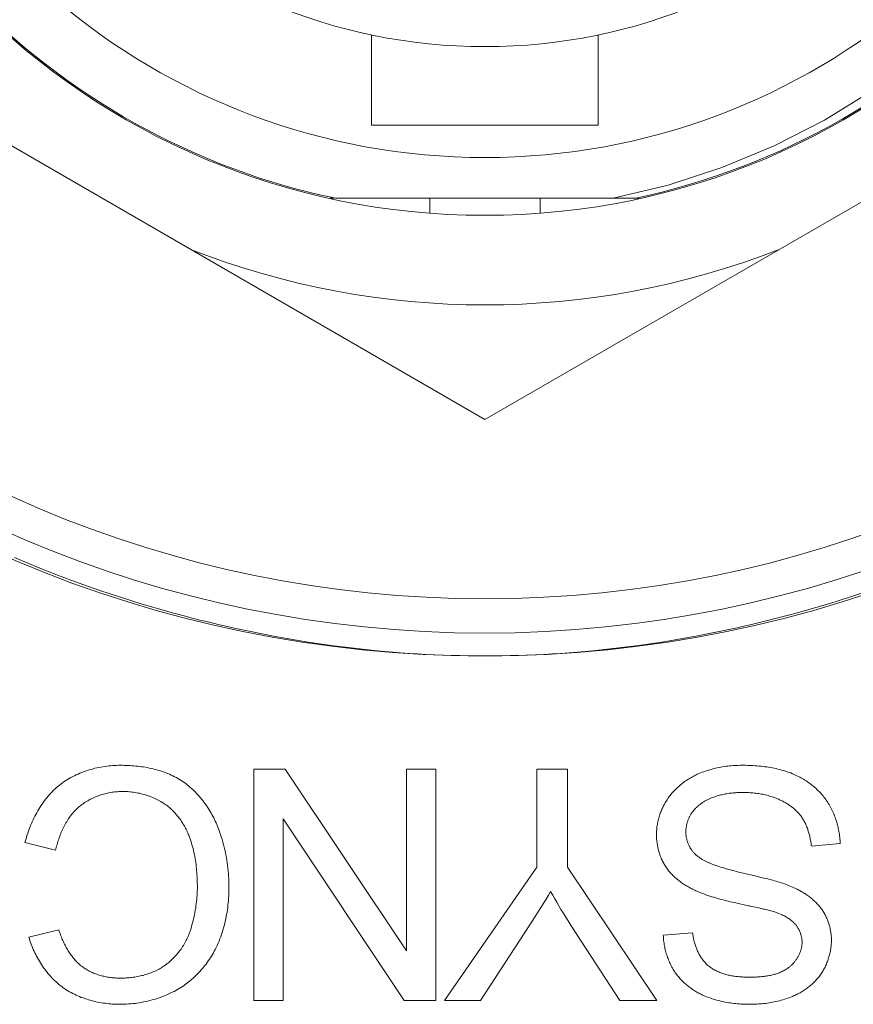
# Model space of a CAD drawing. Header units: millimetres. Extents: x 3925 to 5043, y -86 to 778.
# Tile 53 of 256: x 4280.62 to 4282.44, y -10.05 to -7.9. Entities that reach past the tile are written whole.
import ezdxf

# ---------------------------------------------------------------- set-up
doc = ezdxf.new("R2010")
doc.units = ezdxf.units.MM
doc.header["$LTSCALE"] = 46.255
for name, color, linetype in [('61-8RRB5G101DXF_CONTINUOUS_LINE', 7, 'CONTINUOUS'), ('792-MOLEX-73DXF_CONTINUOUS_LINE', 7, 'CONTINUOUS'), ('H30K-IO-LABEDXF_CONTINUOUS_LINE', 7, 'CONTINUOUS'), ('H30K-REAR-CODXF_CONTINUOUS_LINE', 7, 'CONTINUOUS'), ('LABEL-IO-H30DXF_CONTINUOUS_LINE', 7, 'CONTINUOUS')]:
    doc.layers.add(name, color=color, linetype=linetype)

msp = doc.modelspace()

# ---------------------------------------------------------------- linework, layer by layer
at = {"layer": '61-8RRB5G101DXF_CONTINUOUS_LINE', "color": 7, "linetype": 'Continuous', "lineweight": 0}
for p, q in [((4279.8838, -7.7593), (4281.6338, -8.7696)), ((4281.6338, -8.7696), (4283.3838, -7.7593))]:
    msp.add_line(p, q, dxfattribs=at)
msp.add_circle((4281.6338, -6.7489), 1.575, dxfattribs=at)
msp.add_arc((4281.6338, -6.7489), 1.7707, 248.7749, 291.2251, dxfattribs=at)
at = {"layer": '792-MOLEX-73DXF_CONTINUOUS_LINE', "color": 7, "linetype": 'Continuous', "lineweight": 0}
for p, q in [((4281.3862, -8.1269), (4281.3862, -7.9297)), ((4281.8815, -8.1269), (4281.8815, -7.9297)), ((4281.8815, -8.1269), (4281.3862, -8.1269)), ((4281.2966, -8.2864), (4281.3039, -8.2864)), ((4281.3077, -8.2864), (4281.9711, -8.2864)), ((4281.5132, -8.3191), (4281.5132, -8.2864)), ((4281.7545, -8.3191), (4281.7545, -8.2864))]:
    msp.add_line(p, q, dxfattribs=at)
for points in [[(4282.7604, -7.8111), (4282.6738, -7.8984), (4282.5805, -7.9787), (4282.481, -8.0514), (4282.376, -8.116), (4282.2661, -8.1722), (4282.152, -8.2195), (4282.0344, -8.2577), (4281.9141, -8.2864)], [(4281.3077, -8.2864), (4281.2901, -8.2829), (4281.2726, -8.2791), (4281.2551, -8.2751)]]:
    msp.add_lwpolyline(points, dxfattribs=at)
msp.add_circle((4281.6338, -6.7489), 1.2065, dxfattribs=at)
for radius, start, end in [(1.5725, 118.8372, 256.0639), (1.4487, 108.0439, 71.9561), (1.5725, 282.1111, 61.1628), (1.5725, 257.5943, 257.8889)]:
    msp.add_arc((4281.6338, -6.7489), radius, start, end, dxfattribs=at)
at = {"layer": 'H30K-IO-LABEDXF_CONTINUOUS_LINE', "color": 7, "linetype": 'Continuous', "lineweight": 0}
for p, q in [((4281.4495, -9.2793), (4281.4235, -9.2772)), ((4281.8443, -9.2772), (4281.8181, -9.2793)), ((4281.1284, -10.0389), (4281.1284, -9.5337)), ((4281.1284, -9.5337), (4281.1971, -9.5337)), ((4281.1971, -9.5337), (4281.4621, -9.9303)), ((4281.4621, -9.9303), (4281.4621, -9.5337)), ((4281.4621, -9.5337), (4281.5263, -9.5337)), ((4281.5263, -9.5337), (4281.5263, -10.0389)), ((4281.7476, -9.7478), (4281.7476, -9.5337)), ((4281.7476, -9.5337), (4281.8146, -9.5337)), ((4281.8146, -9.5337), (4281.8146, -9.7478)), ((4281.1926, -9.6424), (4281.1926, -10.0389)), ((4281.4576, -10.0389), (4281.1926, -9.6424)), ((4280.6955, -9.7109), (4280.6284, -9.694)), ((4282.4103, -9.696), (4282.3475, -9.7017)), ((4281.5458, -10.0389), (4281.7476, -9.7478)), ((4281.8146, -9.7478), (4282.0093, -10.0389)), ((4282.192, -9.7592), (4282.2179, -9.7653)), ((4282.2179, -9.7653), (4282.2408, -9.7708)), ((4282.2092, -9.8321), (4282.1793, -9.8253)), ((4282.2327, -9.8369), (4282.2169, -9.8337)), ((4281.7425, -9.858), (4281.7321, -9.8741)), ((4280.6369, -9.9004), (4280.7025, -9.8849)), ((4281.7321, -9.8741), (4281.6238, -10.0389)), ((4282.0236, -9.8964), (4282.0878, -9.8915)), ((4281.1926, -10.0389), (4281.1284, -10.0389)), ((4281.5263, -10.0389), (4281.4576, -10.0389)), ((4281.6238, -10.0389), (4281.5458, -10.0389)), ((4282.0093, -10.0389), (4281.9289, -10.0389))]:
    msp.add_line(p, q, dxfattribs=at)
for points in [[(4280.7471, -9.1273), (4280.7312, -9.1215), (4280.7153, -9.1156), (4280.6995, -9.1096), (4280.6837, -9.1035), (4280.668, -9.0973), (4280.6522, -9.0911), (4280.6366, -9.0847), (4280.6209, -9.0782), (4280.6053, -9.0716)], [(4280.9966, -9.2043), (4280.9737, -9.1983), (4280.9508, -9.1921), (4280.928, -9.1857), (4280.9052, -9.1792), (4280.8825, -9.1724), (4280.8598, -9.1654), (4280.8371, -9.1582), (4280.8145, -9.1508), (4280.792, -9.1431), (4280.7695, -9.1353), (4280.7471, -9.1273)], [(4282.5201, -9.1275), (4282.4977, -9.1355), (4282.4753, -9.1432), (4282.4529, -9.1508), (4282.4304, -9.1582), (4282.4078, -9.1654), (4282.3852, -9.1723), (4282.3625, -9.1791), (4282.3398, -9.1857), (4282.3171, -9.1921), (4282.2943, -9.1982), (4282.2714, -9.2042)], [(4281.0968, -9.228), (4281.0825, -9.2248), (4281.0681, -9.2216), (4281.0538, -9.2183), (4281.0395, -9.2149), (4281.0252, -9.2115), (4281.0109, -9.2079), (4280.9966, -9.2043)], [(4282.2714, -9.2042), (4282.2571, -9.2078), (4282.2427, -9.2114), (4282.2283, -9.2149), (4282.2138, -9.2183), (4282.1994, -9.2216), (4282.185, -9.2249), (4282.1705, -9.228)], [(4281.4235, -9.2772), (4281.3983, -9.275), (4281.3731, -9.2724), (4281.3479, -9.2696), (4281.3228, -9.2666), (4281.2976, -9.2633), (4281.2724, -9.2597), (4281.2473, -9.256), (4281.2222, -9.2519), (4281.197, -9.2476), (4281.172, -9.2431), (4281.1469, -9.2383), (4281.1219, -9.2333), (4281.0968, -9.228)], [(4282.1705, -9.228), (4282.1455, -9.2333), (4282.1205, -9.2383), (4282.0955, -9.2431), (4282.0704, -9.2476), (4282.0454, -9.2519), (4282.0203, -9.256), (4281.9952, -9.2597), (4281.97, -9.2633), (4281.9449, -9.2666), (4281.9198, -9.2696), (4281.8946, -9.2724), (4281.8695, -9.2749), (4281.8443, -9.2772)], [(4281.6338, -9.2863), (4281.6154, -9.2862), (4281.597, -9.286), (4281.5786, -9.2857), (4281.5602, -9.2852), (4281.5418, -9.2846), (4281.5233, -9.2838), (4281.5049, -9.2829), (4281.4864, -9.2818), (4281.468, -9.2807), (4281.4495, -9.2793)], [(4281.8181, -9.2793), (4281.7996, -9.2807), (4281.7811, -9.2818), (4281.7627, -9.2829), (4281.7443, -9.2838), (4281.7258, -9.2846), (4281.7074, -9.2852), (4281.689, -9.2857), (4281.6706, -9.286), (4281.6522, -9.2862), (4281.6338, -9.2863)], [(4280.7039, -9.5685), (4280.7073, -9.5659), (4280.7107, -9.5634), (4280.7142, -9.561), (4280.7178, -9.5586), (4280.7214, -9.5564), (4280.7251, -9.5542), (4280.7289, -9.5521), (4280.7327, -9.55), (4280.7365, -9.5481), (4280.7404, -9.5462), (4280.7444, -9.5444), (4280.7484, -9.5427), (4280.7524, -9.5411), (4280.7565, -9.5395), (4280.7606, -9.5381), (4280.7647, -9.5367), (4280.7689, -9.5354), (4280.7731, -9.5341), (4280.7773, -9.533), (4280.7815, -9.5319), (4280.7858, -9.5309), (4280.7901, -9.53), (4280.7944, -9.5292), (4280.7986, -9.5285), (4280.8029, -9.5278), (4280.8073, -9.5272), (4280.8116, -9.5267), (4280.8159, -9.5262), (4280.8202, -9.5259), (4280.8245, -9.5256), (4280.8287, -9.5254), (4280.833, -9.5253), (4280.8373, -9.5253)], [(4280.8373, -9.5253), (4280.8414, -9.5253), (4280.8456, -9.5254), (4280.8498, -9.5255), (4280.854, -9.5256), (4280.8582, -9.5259), (4280.8624, -9.5261), (4280.8666, -9.5265), (4280.8708, -9.5269), (4280.875, -9.5273), (4280.8792, -9.5278), (4280.8834, -9.5284), (4280.8876, -9.529), (4280.8918, -9.5297), (4280.896, -9.5304), (4280.9002, -9.5312), (4280.9043, -9.5321), (4280.9084, -9.5331), (4280.9125, -9.5341), (4280.9166, -9.5352), (4280.9207, -9.5363), (4280.9247, -9.5375), (4280.9287, -9.5389), (4280.9326, -9.5402), (4280.9366, -9.5417), (4280.9405, -9.5432), (4280.9443, -9.5449), (4280.9481, -9.5466), (4280.9519, -9.5483), (4280.9556, -9.5502), (4280.9593, -9.5522), (4280.9629, -9.5542), (4280.9664, -9.5563), (4280.9699, -9.5585)], [(4282.0981, -9.545), (4282.1016, -9.5435), (4282.1051, -9.542), (4282.1087, -9.5406), (4282.1122, -9.5392), (4282.1159, -9.5379), (4282.1195, -9.5367), (4282.1232, -9.5356), (4282.1268, -9.5345), (4282.1306, -9.5335), (4282.1343, -9.5325), (4282.138, -9.5316), (4282.1418, -9.5308), (4282.1456, -9.53), (4282.1494, -9.5293), (4282.1532, -9.5286), (4282.157, -9.528), (4282.1608, -9.5275), (4282.1647, -9.527), (4282.1685, -9.5266), (4282.1723, -9.5262), (4282.1762, -9.5259), (4282.18, -9.5257), (4282.1838, -9.5255), (4282.1877, -9.5254), (4282.1915, -9.5253), (4282.1953, -9.5253)], [(4282.1953, -9.5253), (4282.1995, -9.5253), (4282.2037, -9.5253), (4282.2078, -9.5254), (4282.212, -9.5256), (4282.2162, -9.5257), (4282.2204, -9.526), (4282.2246, -9.5262), (4282.2288, -9.5265), (4282.233, -9.5269), (4282.2372, -9.5273), (4282.2414, -9.5278), (4282.2455, -9.5283), (4282.2497, -9.5289), (4282.2538, -9.5295), (4282.258, -9.5302), (4282.2621, -9.5309), (4282.2662, -9.5318), (4282.2703, -9.5326), (4282.2744, -9.5336), (4282.2785, -9.5346), (4282.2825, -9.5357), (4282.2865, -9.5368), (4282.2905, -9.538), (4282.2945, -9.5393), (4282.2984, -9.5407), (4282.3023, -9.5421), (4282.3062, -9.5437), (4282.31, -9.5453)], [(4282.0319, -9.6004), (4282.0335, -9.598), (4282.0351, -9.5957), (4282.0368, -9.5933), (4282.0386, -9.591), (4282.0404, -9.5888), (4282.0423, -9.5865), (4282.0442, -9.5843), (4282.0461, -9.5822), (4282.0481, -9.5801), (4282.0502, -9.578), (4282.0523, -9.5759), (4282.0544, -9.5739), (4282.0566, -9.572), (4282.0588, -9.57), (4282.061, -9.5682), (4282.0633, -9.5663), (4282.0656, -9.5645), (4282.068, -9.5627), (4282.0704, -9.561), (4282.0728, -9.5593), (4282.0752, -9.5577), (4282.0777, -9.5561), (4282.0802, -9.5546), (4282.0827, -9.5531), (4282.0852, -9.5516), (4282.0877, -9.5502), (4282.0903, -9.5488), (4282.0929, -9.5475), (4282.0955, -9.5463), (4282.0981, -9.545)], [(4282.31, -9.5453), (4282.313, -9.5466), (4282.3159, -9.548), (4282.3189, -9.5494), (4282.3218, -9.5509), (4282.3247, -9.5525), (4282.3275, -9.5541), (4282.3304, -9.5558), (4282.3332, -9.5575), (4282.336, -9.5593), (4282.3387, -9.5611), (4282.3414, -9.563), (4282.3441, -9.565), (4282.3468, -9.567), (4282.3494, -9.5691), (4282.3519, -9.5712), (4282.3544, -9.5733), (4282.3569, -9.5755), (4282.3594, -9.5778), (4282.3617, -9.5801), (4282.3641, -9.5824), (4282.3663, -9.5848), (4282.3686, -9.5872), (4282.3707, -9.5897), (4282.3729, -9.5922), (4282.3749, -9.5948), (4282.3769, -9.5974), (4282.3789, -9.6), (4282.3807, -9.6027), (4282.3825, -9.6054)], [(4280.6284, -9.694), (4280.6295, -9.6898), (4280.6307, -9.6857), (4280.6319, -9.6815), (4280.6332, -9.6773), (4280.6346, -9.6732), (4280.636, -9.669), (4280.6376, -9.6649), (4280.6391, -9.6608), (4280.6408, -9.6567), (4280.6425, -9.6526), (4280.6443, -9.6485), (4280.6461, -9.6445), (4280.648, -9.6405), (4280.65, -9.6366), (4280.6521, -9.6326), (4280.6542, -9.6288), (4280.6564, -9.6249), (4280.6586, -9.6211), (4280.6609, -9.6174), (4280.6633, -9.6137), (4280.6658, -9.61), (4280.6683, -9.6064), (4280.6709, -9.6029), (4280.6736, -9.5994), (4280.6763, -9.596), (4280.6791, -9.5926), (4280.682, -9.5893), (4280.6849, -9.5861), (4280.6879, -9.583), (4280.691, -9.5799), (4280.6941, -9.577), (4280.6973, -9.5741), (4280.7006, -9.5713), (4280.7039, -9.5685)], [(4280.9699, -9.5585), (4280.9732, -9.5608), (4280.9765, -9.563), (4280.9797, -9.5654), (4280.9829, -9.5679), (4280.9861, -9.5704), (4280.9891, -9.573), (4280.9922, -9.5757), (4280.9951, -9.5784), (4280.9981, -9.5812), (4281.0009, -9.584), (4281.0037, -9.587), (4281.0065, -9.59), (4281.0092, -9.593), (4281.0119, -9.5961), (4281.0145, -9.5992), (4281.017, -9.6024), (4281.0195, -9.6057), (4281.0219, -9.6089), (4281.0242, -9.6123), (4281.0265, -9.6156), (4281.0288, -9.6191), (4281.031, -9.6225), (4281.0331, -9.626), (4281.0351, -9.6295), (4281.0371, -9.633), (4281.039, -9.6366), (4281.0409, -9.6402), (4281.0427, -9.6438), (4281.0444, -9.6474), (4281.0461, -9.6511), (4281.0476, -9.6547)], [(4280.8428, -9.5824), (4280.8398, -9.5824), (4280.8367, -9.5825), (4280.8336, -9.5827), (4280.8306, -9.5829), (4280.8275, -9.5832), (4280.8244, -9.5835), (4280.8214, -9.5839), (4280.8183, -9.5843), (4280.8152, -9.5849), (4280.8121, -9.5854), (4280.8091, -9.5861), (4280.806, -9.5867), (4280.803, -9.5875), (4280.8, -9.5883), (4280.797, -9.5892), (4280.794, -9.5901), (4280.791, -9.5911), (4280.7881, -9.5921), (4280.7852, -9.5932), (4280.7823, -9.5944), (4280.7794, -9.5956), (4280.7766, -9.5969), (4280.7738, -9.5982), (4280.771, -9.5996), (4280.7683, -9.6011), (4280.7656, -9.6026), (4280.7629, -9.6042), (4280.7603, -9.6058), (4280.7578, -9.6075), (4280.7553, -9.6092), (4280.7528, -9.611), (4280.7504, -9.6129), (4280.748, -9.6148)], [(4280.9283, -9.6062), (4280.9255, -9.6045), (4280.9226, -9.6029), (4280.9197, -9.6013), (4280.9167, -9.5998), (4280.9137, -9.5984), (4280.9107, -9.597), (4280.9076, -9.5957), (4280.9046, -9.5944), (4280.9014, -9.5932), (4280.8983, -9.5921), (4280.8951, -9.591), (4280.892, -9.59), (4280.8887, -9.589), (4280.8855, -9.5881), (4280.8823, -9.5873), (4280.879, -9.5865), (4280.8758, -9.5858), (4280.8725, -9.5852), (4280.8692, -9.5846), (4280.8659, -9.5841), (4280.8626, -9.5837), (4280.8593, -9.5833), (4280.856, -9.583), (4280.8527, -9.5827), (4280.8494, -9.5826), (4280.8461, -9.5825), (4280.8428, -9.5824)], [(4282.1984, -9.5845), (4282.1957, -9.5846), (4282.1929, -9.5846), (4282.1902, -9.5847), (4282.1874, -9.5848), (4282.1847, -9.5849), (4282.1819, -9.5851), (4282.1791, -9.5853), (4282.1764, -9.5856), (4282.1736, -9.5858), (4282.1709, -9.5862), (4282.1682, -9.5865), (4282.1654, -9.5869), (4282.1627, -9.5874), (4282.16, -9.5878), (4282.1573, -9.5883), (4282.1546, -9.5889), (4282.1519, -9.5895), (4282.1492, -9.5901), (4282.1465, -9.5908), (4282.1439, -9.5916), (4282.1413, -9.5923), (4282.1386, -9.5932), (4282.136, -9.594), (4282.1335, -9.595), (4282.1309, -9.5959)], [(4282.2759, -9.5996), (4282.2731, -9.5984), (4282.2703, -9.5973), (4282.2674, -9.5962), (4282.2645, -9.5952), (4282.2617, -9.5942), (4282.2588, -9.5932), (4282.2558, -9.5924), (4282.2529, -9.5915), (4282.2499, -9.5908), (4282.247, -9.59), (4282.244, -9.5893), (4282.241, -9.5887), (4282.238, -9.5881), (4282.2349, -9.5876), (4282.2319, -9.5871), (4282.2289, -9.5866), (4282.2258, -9.5862), (4282.2228, -9.5859), (4282.2197, -9.5856), (4282.2167, -9.5853), (4282.2136, -9.5851), (4282.2106, -9.5849), (4282.2075, -9.5847), (4282.2045, -9.5846), (4282.2014, -9.5846), (4282.1984, -9.5845)], [(4280.9865, -9.678), (4280.9855, -9.6754), (4280.9844, -9.6728), (4280.9832, -9.6702), (4280.982, -9.6677), (4280.9808, -9.6651), (4280.9795, -9.6626), (4280.9782, -9.66), (4280.9768, -9.6575), (4280.9753, -9.655), (4280.9738, -9.6526), (4280.9723, -9.6502), (4280.9707, -9.6477), (4280.9691, -9.6454), (4280.9675, -9.643), (4280.9658, -9.6407), (4280.964, -9.6384), (4280.9622, -9.6362), (4280.9604, -9.6339), (4280.9585, -9.6318), (4280.9566, -9.6296), (4280.9546, -9.6275), (4280.9526, -9.6255), (4280.9506, -9.6235), (4280.9485, -9.6215), (4280.9464, -9.6196), (4280.9443, -9.6177), (4280.9421, -9.6159), (4280.9399, -9.6141), (4280.9376, -9.6124), (4280.9354, -9.6108), (4280.933, -9.6092), (4280.9307, -9.6076), (4280.9283, -9.6062)], [(4282.0088, -9.6763), (4282.0089, -9.6735), (4282.0089, -9.6708), (4282.0091, -9.668), (4282.0093, -9.6653), (4282.0096, -9.6626), (4282.0099, -9.6598), (4282.0103, -9.6571), (4282.0107, -9.6543), (4282.0112, -9.6516), (4282.0118, -9.6489), (4282.0124, -9.6462), (4282.0131, -9.6435), (4282.0138, -9.6408), (4282.0146, -9.6381), (4282.0154, -9.6354), (4282.0162, -9.6328), (4282.0172, -9.6301), (4282.0181, -9.6275), (4282.0192, -9.6249), (4282.0202, -9.6223), (4282.0213, -9.6198), (4282.0225, -9.6173), (4282.0237, -9.6148), (4282.025, -9.6123), (4282.0263, -9.6099), (4282.0276, -9.6075), (4282.029, -9.6051), (4282.0304, -9.6027), (4282.0319, -9.6004)], [(4282.1309, -9.5959), (4282.1293, -9.5966), (4282.1278, -9.5972), (4282.1262, -9.5979), (4282.1247, -9.5986), (4282.1231, -9.5993), (4282.1216, -9.6), (4282.1201, -9.6008), (4282.1185, -9.6016), (4282.117, -9.6024), (4282.1155, -9.6032), (4282.114, -9.604), (4282.1126, -9.6049), (4282.1111, -9.6058), (4282.1097, -9.6067), (4282.1082, -9.6077), (4282.1068, -9.6086), (4282.1054, -9.6096), (4282.104, -9.6106), (4282.1027, -9.6117), (4282.1014, -9.6127), (4282.1, -9.6138), (4282.0988, -9.6149), (4282.0975, -9.6161), (4282.0962, -9.6172), (4282.095, -9.6184), (4282.0939, -9.6196), (4282.0927, -9.6208), (4282.0916, -9.6221), (4282.0905, -9.6234), (4282.0894, -9.6247), (4282.0884, -9.626), (4282.0874, -9.6273)], [(4282.3267, -9.6391), (4282.3255, -9.6374), (4282.3243, -9.6358), (4282.3231, -9.6342), (4282.3219, -9.6326), (4282.3206, -9.6311), (4282.3192, -9.6296), (4282.3178, -9.6281), (4282.3164, -9.6266), (4282.315, -9.6252), (4282.3135, -9.6238), (4282.312, -9.6224), (4282.3105, -9.6211), (4282.309, -9.6197), (4282.3074, -9.6184), (4282.3058, -9.6172), (4282.3041, -9.6159), (4282.3025, -9.6147), (4282.3008, -9.6135), (4282.2991, -9.6123), (4282.2974, -9.6112), (4282.2957, -9.6101), (4282.2939, -9.609), (4282.2922, -9.6079), (4282.2904, -9.6069), (4282.2886, -9.6059), (4282.2868, -9.6049), (4282.285, -9.604), (4282.2832, -9.603), (4282.2814, -9.6021), (4282.2795, -9.6013), (4282.2777, -9.6004), (4282.2759, -9.5996)], [(4282.3825, -9.6054), (4282.3843, -9.6081), (4282.386, -9.6109), (4282.3877, -9.6137), (4282.3893, -9.6166), (4282.3908, -9.6195), (4282.3923, -9.6225), (4282.3938, -9.6255), (4282.3951, -9.6285), (4282.3964, -9.6315), (4282.3977, -9.6346), (4282.3989, -9.6377), (4282.4, -9.6408), (4282.4011, -9.644), (4282.4021, -9.6471), (4282.4031, -9.6503), (4282.404, -9.6535), (4282.4048, -9.6568), (4282.4056, -9.66), (4282.4063, -9.6632), (4282.407, -9.6665), (4282.4076, -9.6698), (4282.4082, -9.6731), (4282.4087, -9.6763), (4282.4091, -9.6796), (4282.4094, -9.6829), (4282.4097, -9.6862), (4282.41, -9.6895), (4282.4102, -9.6927), (4282.4103, -9.696)], [(4280.748, -9.6148), (4280.7456, -9.6168), (4280.7433, -9.6189), (4280.7411, -9.6211), (4280.7388, -9.6233), (4280.7367, -9.6256), (4280.7346, -9.6279), (4280.7325, -9.6303), (4280.7305, -9.6328), (4280.7286, -9.6353), (4280.7267, -9.6378), (4280.7248, -9.6404), (4280.7231, -9.6431), (4280.7213, -9.6457), (4280.7196, -9.6485), (4280.718, -9.6512), (4280.7164, -9.654), (4280.7149, -9.6568), (4280.7134, -9.6597), (4280.7119, -9.6626), (4280.7106, -9.6655), (4280.7092, -9.6684), (4280.7079, -9.6714), (4280.7067, -9.6743), (4280.7055, -9.6773), (4280.7044, -9.6804), (4280.7033, -9.6834), (4280.7022, -9.6864), (4280.7012, -9.6895), (4280.7002, -9.6925), (4280.6993, -9.6956), (4280.6985, -9.6987), (4280.6977, -9.7017), (4280.6969, -9.7048), (4280.6962, -9.7079), (4280.6955, -9.7109)], [(4282.0874, -9.6273), (4282.0866, -9.6285), (4282.0857, -9.6298), (4282.0849, -9.631), (4282.0841, -9.6323), (4282.0834, -9.6336), (4282.0827, -9.6349), (4282.0819, -9.6362), (4282.0813, -9.6375), (4282.0806, -9.6389), (4282.08, -9.6402), (4282.0793, -9.6416), (4282.0788, -9.643), (4282.0782, -9.6444), (4282.0777, -9.6458), (4282.0771, -9.6472), (4282.0767, -9.6486), (4282.0762, -9.6501), (4282.0758, -9.6515), (4282.0754, -9.653), (4282.075, -9.6544), (4282.0747, -9.6559), (4282.0744, -9.6573), (4282.0741, -9.6588), (4282.0739, -9.6603), (4282.0736, -9.6618), (4282.0735, -9.6632), (4282.0733, -9.6647), (4282.0732, -9.6662), (4282.0731, -9.6677), (4282.0731, -9.6691), (4282.073, -9.6706)], [(4281.0476, -9.6547), (4281.0498, -9.6601), (4281.0519, -9.6654), (4281.0539, -9.6708), (4281.0558, -9.6763), (4281.0576, -9.6818), (4281.0594, -9.6873), (4281.061, -9.6929), (4281.0625, -9.6984), (4281.0639, -9.7041), (4281.0653, -9.7097), (4281.0665, -9.7154), (4281.0677, -9.7211), (4281.0688, -9.7268), (4281.0697, -9.7325), (4281.0706, -9.7382), (4281.0714, -9.744), (4281.0721, -9.7497), (4281.0727, -9.7555), (4281.0732, -9.7613), (4281.0736, -9.767), (4281.0739, -9.7728), (4281.0742, -9.7786), (4281.0743, -9.7843), (4281.0743, -9.7901)], [(4282.3475, -9.7017), (4282.3472, -9.6995), (4282.3469, -9.6973), (4282.3466, -9.6951), (4282.3463, -9.6929), (4282.3459, -9.6907), (4282.3455, -9.6885), (4282.3451, -9.6863), (4282.3447, -9.6842), (4282.3442, -9.682), (4282.3437, -9.6798), (4282.3432, -9.6776), (4282.3426, -9.6755), (4282.342, -9.6733), (4282.3414, -9.6712), (4282.3407, -9.669), (4282.34, -9.6669), (4282.3393, -9.6648), (4282.3386, -9.6627), (4282.3378, -9.6606), (4282.3369, -9.6586), (4282.3361, -9.6565), (4282.3352, -9.6545), (4282.3343, -9.6525), (4282.3333, -9.6505), (4282.3323, -9.6486), (4282.3312, -9.6466), (4282.3302, -9.6447), (4282.329, -9.6428), (4282.3279, -9.6409), (4282.3267, -9.6391)], [(4281.0052, -9.7904), (4281.0052, -9.7861), (4281.0051, -9.7817), (4281.005, -9.7773), (4281.0048, -9.7728), (4281.0046, -9.7684), (4281.0044, -9.764), (4281.0041, -9.7596), (4281.0037, -9.7552), (4281.0033, -9.7508), (4281.0028, -9.7464), (4281.0023, -9.742), (4281.0017, -9.7376), (4281.001, -9.7333), (4281.0003, -9.7289), (4280.9995, -9.7245), (4280.9987, -9.7202), (4280.9978, -9.7159), (4280.9968, -9.7116), (4280.9958, -9.7073), (4280.9947, -9.703), (4280.9935, -9.6988), (4280.9922, -9.6946), (4280.9909, -9.6904), (4280.9895, -9.6862), (4280.988, -9.6821), (4280.9865, -9.678)], [(4282.0298, -9.7479), (4282.0284, -9.7458), (4282.0271, -9.7437), (4282.0258, -9.7415), (4282.0246, -9.7393), (4282.0234, -9.7371), (4282.0222, -9.7349), (4282.0211, -9.7326), (4282.0201, -9.7303), (4282.0191, -9.728), (4282.0181, -9.7257), (4282.0172, -9.7233), (4282.0164, -9.7209), (4282.0156, -9.7185), (4282.0148, -9.7161), (4282.0141, -9.7137), (4282.0134, -9.7112), (4282.0128, -9.7088), (4282.0122, -9.7063), (4282.0116, -9.7038), (4282.0112, -9.7013), (4282.0107, -9.6988), (4282.0103, -9.6963), (4282.01, -9.6938), (4282.0097, -9.6913), (4282.0094, -9.6888), (4282.0092, -9.6863), (4282.009, -9.6838), (4282.0089, -9.6813), (4282.0088, -9.6788), (4282.0088, -9.6763)], [(4282.073, -9.6706), (4282.0731, -9.672), (4282.0731, -9.6734), (4282.0732, -9.6749), (4282.0733, -9.6763), (4282.0734, -9.6777), (4282.0736, -9.6791), (4282.0738, -9.6805), (4282.074, -9.682), (4282.0743, -9.6834), (4282.0745, -9.6848), (4282.0748, -9.6862), (4282.0752, -9.6876), (4282.0755, -9.689), (4282.0759, -9.6904), (4282.0764, -9.6918), (4282.0768, -9.6931), (4282.0773, -9.6945), (4282.0778, -9.6959), (4282.0783, -9.6972), (4282.0789, -9.6985), (4282.0795, -9.6998), (4282.0801, -9.7011), (4282.0807, -9.7024), (4282.0814, -9.7037), (4282.0821, -9.7049), (4282.0828, -9.7062), (4282.0836, -9.7074), (4282.0843, -9.7086), (4282.0851, -9.7097), (4282.0859, -9.7109), (4282.0868, -9.712)], [(4282.0868, -9.712), (4282.0878, -9.7133), (4282.0888, -9.7145), (4282.0899, -9.7157), (4282.091, -9.7168), (4282.0921, -9.718), (4282.0932, -9.7191), (4282.0944, -9.7202), (4282.0956, -9.7213), (4282.0968, -9.7223), (4282.0981, -9.7233), (4282.0994, -9.7243), (4282.1007, -9.7253), (4282.102, -9.7262), (4282.1033, -9.7272), (4282.1046, -9.7281), (4282.106, -9.7289), (4282.1074, -9.7298), (4282.1088, -9.7307), (4282.1102, -9.7315), (4282.1116, -9.7323), (4282.113, -9.7331), (4282.1145, -9.7338), (4282.1159, -9.7346), (4282.1174, -9.7353), (4282.1189, -9.736), (4282.1204, -9.7367), (4282.1218, -9.7374), (4282.1233, -9.7381), (4282.1248, -9.7387), (4282.1263, -9.7394), (4282.1278, -9.74), (4282.1293, -9.7406), (4282.1308, -9.7412), (4282.1323, -9.7418)], [(4282.1323, -9.7418), (4282.1365, -9.7433), (4282.1406, -9.7448), (4282.1448, -9.7462), (4282.1491, -9.7476), (4282.1533, -9.7489), (4282.1575, -9.7502), (4282.1618, -9.7515), (4282.1661, -9.7527), (4282.1704, -9.7538), (4282.1747, -9.7549), (4282.179, -9.756), (4282.1833, -9.7571), (4282.192, -9.7592)], [(4282.0948, -9.7993), (4282.0924, -9.7982), (4282.0901, -9.797), (4282.0878, -9.7959), (4282.0854, -9.7947), (4282.0831, -9.7934), (4282.0808, -9.7922), (4282.0785, -9.7909), (4282.0762, -9.7896), (4282.074, -9.7882), (4282.0717, -9.7868), (4282.0695, -9.7854), (4282.0673, -9.784), (4282.0651, -9.7825), (4282.0629, -9.781), (4282.0608, -9.7794), (4282.0587, -9.7778), (4282.0566, -9.7762), (4282.0545, -9.7746), (4282.0525, -9.7729), (4282.0505, -9.7712), (4282.0485, -9.7694), (4282.0466, -9.7676), (4282.0447, -9.7658), (4282.0429, -9.7639), (4282.0411, -9.7621), (4282.0393, -9.7601), (4282.0376, -9.7582), (4282.036, -9.7562), (4282.0343, -9.7542), (4282.0328, -9.7521), (4282.0312, -9.75), (4282.0298, -9.7479)], [(4282.2408, -9.7708), (4282.2482, -9.7726), (4282.2519, -9.7735), (4282.2556, -9.7745), (4282.2593, -9.7755), (4282.263, -9.7765), (4282.2667, -9.7775), (4282.2703, -9.7785), (4282.274, -9.7796), (4282.2776, -9.7807), (4282.2812, -9.7819), (4282.2849, -9.7831), (4282.2885, -9.7843), (4282.292, -9.7856), (4282.2956, -9.7869), (4282.2991, -9.7883), (4282.3026, -9.7898), (4282.3061, -9.7912), (4282.3096, -9.7928), (4282.313, -9.7944), (4282.3164, -9.7961), (4282.3197, -9.7978)], [(4280.9893, -9.8875), (4280.9908, -9.883), (4280.9922, -9.8785), (4280.9935, -9.874), (4280.9947, -9.8695), (4280.9959, -9.865), (4280.997, -9.8604), (4280.9981, -9.8558), (4280.9991, -9.8512), (4281, -9.8466), (4281.0008, -9.8419), (4281.0016, -9.8373), (4281.0022, -9.8326), (4281.0029, -9.8279), (4281.0034, -9.8233), (4281.0039, -9.8186), (4281.0043, -9.8139), (4281.0046, -9.8092), (4281.0049, -9.8045), (4281.005, -9.7998), (4281.0052, -9.7951), (4281.0052, -9.7904)], [(4281.0743, -9.7901), (4281.0743, -9.7951), (4281.0742, -9.8002), (4281.074, -9.8052), (4281.0738, -9.8103), (4281.0735, -9.8154), (4281.0731, -9.8204), (4281.0727, -9.8255), (4281.0721, -9.8306), (4281.0715, -9.8357), (4281.0708, -9.8407), (4281.0701, -9.8458), (4281.0693, -9.8508), (4281.0683, -9.8558), (4281.0673, -9.8608), (4281.0663, -9.8658), (4281.0651, -9.8708), (4281.0638, -9.8757), (4281.0625, -9.8806), (4281.0611, -9.8855), (4281.0596, -9.8903), (4281.058, -9.8952), (4281.0563, -9.8999), (4281.0545, -9.9047), (4281.0527, -9.9094), (4281.0507, -9.914), (4281.0486, -9.9186), (4281.0465, -9.9232), (4281.0442, -9.9277)], [(4281.7774, -9.801), (4281.7726, -9.8093), (4281.7677, -9.8175), (4281.7628, -9.8256), (4281.7578, -9.8338), (4281.7527, -9.8419), (4281.7476, -9.85), (4281.7425, -9.858)], [(4281.9289, -10.0389), (4281.8241, -9.8785), (4281.8192, -9.8709), (4281.8144, -9.8632), (4281.8096, -9.8556), (4281.8048, -9.8479), (4281.8001, -9.8401), (4281.7955, -9.8324), (4281.7909, -9.8246), (4281.7864, -9.8168), (4281.7819, -9.8089), (4281.7774, -9.801)], [(4282.1793, -9.8253), (4282.1702, -9.8232), (4282.1656, -9.8222), (4282.1611, -9.821), (4282.1566, -9.8199), (4282.152, -9.8188), (4282.1475, -9.8176), (4282.143, -9.8163), (4282.1385, -9.8151), (4282.1341, -9.8137), (4282.1296, -9.8124), (4282.1252, -9.811), (4282.1208, -9.8095), (4282.1164, -9.8079), (4282.112, -9.8063), (4282.1077, -9.8047), (4282.1033, -9.803), (4282.0991, -9.8011), (4282.0948, -9.7993)], [(4282.3197, -9.7978), (4282.3219, -9.799), (4282.3239, -9.8001), (4282.326, -9.8013), (4282.3281, -9.8025), (4282.3302, -9.8038), (4282.3322, -9.8051), (4282.3342, -9.8064), (4282.3363, -9.8077), (4282.3383, -9.8091), (4282.3402, -9.8105), (4282.3422, -9.812), (4282.3441, -9.8134), (4282.346, -9.8149), (4282.3479, -9.8165), (4282.3498, -9.818), (4282.3516, -9.8196), (4282.3534, -9.8212), (4282.3552, -9.8229), (4282.3569, -9.8246), (4282.3586, -9.8263), (4282.3603, -9.828), (4282.3619, -9.8298), (4282.3635, -9.8316), (4282.3651, -9.8334), (4282.3666, -9.8353), (4282.368, -9.8372), (4282.3695, -9.8391), (4282.3709, -9.841), (4282.3722, -9.843), (4282.3735, -9.845)], [(4282.2169, -9.8337), (4282.2117, -9.8326), (4282.2092, -9.8321)], [(4282.3074, -9.8675), (4282.3054, -9.8658), (4282.3034, -9.8641), (4282.3014, -9.8625), (4282.2993, -9.861), (4282.2972, -9.8596), (4282.295, -9.8582), (4282.2928, -9.8568), (4282.2905, -9.8556), (4282.2883, -9.8543), (4282.2859, -9.8532), (4282.2836, -9.852), (4282.2812, -9.851), (4282.2788, -9.8499), (4282.2764, -9.8489), (4282.274, -9.848), (4282.2715, -9.8471), (4282.269, -9.8462), (4282.2665, -9.8454), (4282.264, -9.8446), (4282.2614, -9.8438), (4282.2588, -9.8431), (4282.2563, -9.8424), (4282.2537, -9.8417), (4282.2511, -9.841), (4282.2485, -9.8404), (4282.2458, -9.8398), (4282.2432, -9.8392), (4282.2406, -9.8386), (4282.2379, -9.838), (4282.2327, -9.8369)], [(4282.3735, -9.845), (4282.3747, -9.8469), (4282.3758, -9.8489), (4282.3769, -9.8509), (4282.378, -9.8529), (4282.379, -9.8549), (4282.38, -9.8569), (4282.381, -9.859), (4282.3819, -9.8611), (4282.3827, -9.8632), (4282.3836, -9.8654), (4282.3843, -9.8675), (4282.3851, -9.8697), (4282.3858, -9.8719), (4282.3864, -9.8741), (4282.3871, -9.8763), (4282.3876, -9.8785), (4282.3882, -9.8808), (4282.3887, -9.883), (4282.3891, -9.8853), (4282.3895, -9.8875), (4282.3899, -9.8898), (4282.3902, -9.892), (4282.3905, -9.8943), (4282.3907, -9.8966), (4282.3909, -9.8989), (4282.3911, -9.9011), (4282.3912, -9.9034), (4282.3912, -9.9057), (4282.3912, -9.9079)], [(4282.327, -9.9123), (4282.327, -9.9109), (4282.327, -9.9095), (4282.3269, -9.9082), (4282.3268, -9.9068), (4282.3266, -9.9054), (4282.3264, -9.904), (4282.3262, -9.9027), (4282.326, -9.9013), (4282.3257, -9.8999), (4282.3254, -9.8986), (4282.325, -9.8972), (4282.3246, -9.8958), (4282.3242, -9.8945), (4282.3238, -9.8931), (4282.3233, -9.8918), (4282.3228, -9.8905), (4282.3223, -9.8891), (4282.3218, -9.8878), (4282.3212, -9.8865), (4282.3206, -9.8853), (4282.3199, -9.884), (4282.3193, -9.8828), (4282.3186, -9.8815), (4282.3179, -9.8803), (4282.3171, -9.8791), (4282.3164, -9.8779), (4282.3156, -9.8768), (4282.3148, -9.8756), (4282.3139, -9.8745), (4282.3131, -9.8734), (4282.3122, -9.8724), (4282.3113, -9.8713), (4282.3103, -9.8703), (4282.3094, -9.8693), (4282.3084, -9.8684), (4282.3074, -9.8675)], [(4280.7025, -9.8849), (4280.7034, -9.8875), (4280.7042, -9.89), (4280.7051, -9.8926), (4280.7061, -9.8952), (4280.707, -9.8978), (4280.708, -9.9004), (4280.7091, -9.903), (4280.7101, -9.9055), (4280.7112, -9.9081), (4280.7124, -9.9106), (4280.7136, -9.9132), (4280.7148, -9.9157), (4280.716, -9.9182), (4280.7173, -9.9207), (4280.7186, -9.9231), (4280.72, -9.9255), (4280.7214, -9.928), (4280.7228, -9.9303), (4280.7243, -9.9327), (4280.7258, -9.935), (4280.7273, -9.9373), (4280.7289, -9.9396), (4280.7306, -9.9418), (4280.7322, -9.944), (4280.734, -9.9461), (4280.7357, -9.9482), (4280.7375, -9.9503), (4280.7393, -9.9523), (4280.7412, -9.9543), (4280.7432, -9.9562), (4280.7451, -9.9581), (4280.7471, -9.9599), (4280.7492, -9.9617), (4280.7513, -9.9634), (4280.7534, -9.9651)], [(4280.9345, -9.9624), (4280.937, -9.9605), (4280.9395, -9.9586), (4280.9419, -9.9567), (4280.9443, -9.9547), (4280.9466, -9.9526), (4280.9489, -9.9505), (4280.9512, -9.9483), (4280.9534, -9.9461), (4280.9556, -9.9438), (4280.9577, -9.9415), (4280.9598, -9.9391), (4280.9619, -9.9367), (4280.9639, -9.9342), (4280.9658, -9.9317), (4280.9677, -9.9292), (4280.9695, -9.9266), (4280.9713, -9.924), (4280.973, -9.9213), (4280.9747, -9.9186), (4280.9764, -9.9159), (4280.9779, -9.9132), (4280.9794, -9.9104), (4280.9809, -9.9076), (4280.9823, -9.9048), (4280.9836, -9.902), (4280.9849, -9.8991), (4280.9861, -9.8962), (4280.9872, -9.8933), (4280.9883, -9.8904), (4280.9893, -9.8875)], [(4282.0878, -9.8915), (4282.0881, -9.8936), (4282.0884, -9.8957), (4282.0887, -9.8978), (4282.089, -9.8999), (4282.0894, -9.902), (4282.0898, -9.9042), (4282.0903, -9.9063), (4282.0908, -9.9084), (4282.0913, -9.9105), (4282.0919, -9.9126), (4282.0925, -9.9147), (4282.0931, -9.9168), (4282.0938, -9.9189), (4282.0945, -9.921), (4282.0953, -9.9231), (4282.096, -9.9251), (4282.0969, -9.9272), (4282.0977, -9.9292), (4282.0986, -9.9312), (4282.0996, -9.9332), (4282.1005, -9.9351), (4282.1015, -9.9371), (4282.1026, -9.939), (4282.1037, -9.9409), (4282.1048, -9.9427), (4282.1059, -9.9445), (4282.1071, -9.9463), (4282.1084, -9.9481), (4282.1096, -9.9498), (4282.1109, -9.9515), (4282.1123, -9.9532), (4282.1137, -9.9548), (4282.1151, -9.9564), (4282.1165, -9.9579), (4282.118, -9.9594), (4282.1196, -9.9609), (4282.1212, -9.9623), (4282.1228, -9.9637)], [(4280.7089, -10.0088), (4280.7056, -10.0063), (4280.7025, -10.0038), (4280.6994, -10.0011), (4280.6963, -9.9984), (4280.6933, -9.9956), (4280.6904, -9.9927), (4280.6875, -9.9898), (4280.6847, -9.9868), (4280.6819, -9.9837), (4280.6792, -9.9806), (4280.6766, -9.9773), (4280.674, -9.9741), (4280.6715, -9.9708), (4280.6691, -9.9674), (4280.6667, -9.964), (4280.6644, -9.9605), (4280.6621, -9.957), (4280.66, -9.9534), (4280.6579, -9.9498), (4280.6558, -9.9462), (4280.6539, -9.9425), (4280.652, -9.9388), (4280.6501, -9.935), (4280.6484, -9.9313), (4280.6467, -9.9275), (4280.6451, -9.9236), (4280.6435, -9.9198), (4280.642, -9.9159), (4280.6406, -9.9121), (4280.6393, -9.9082), (4280.6381, -9.9043), (4280.6369, -9.9004)], [(4282.0485, -9.976), (4282.0469, -9.9736), (4282.0454, -9.9711), (4282.0439, -9.9686), (4282.0425, -9.9661), (4282.0412, -9.9635), (4282.0399, -9.9609), (4282.0386, -9.9583), (4282.0374, -9.9557), (4282.0362, -9.953), (4282.0351, -9.9503), (4282.0341, -9.9476), (4282.033, -9.9448), (4282.0321, -9.9421), (4282.0312, -9.9393), (4282.0303, -9.9365), (4282.0295, -9.9337), (4282.0287, -9.9309), (4282.028, -9.928), (4282.0274, -9.9252), (4282.0268, -9.9223), (4282.0262, -9.9194), (4282.0257, -9.9166), (4282.0253, -9.9137), (4282.0249, -9.9108), (4282.0245, -9.9079), (4282.0242, -9.905), (4282.024, -9.9021), (4282.0238, -9.8993), (4282.0236, -9.8964)], [(4282.2993, -9.9659), (4282.3005, -9.9649), (4282.3017, -9.9639), (4282.3028, -9.9628), (4282.304, -9.9618), (4282.3051, -9.9607), (4282.3062, -9.9595), (4282.3073, -9.9584), (4282.3084, -9.9572), (4282.3095, -9.956), (4282.3105, -9.9547), (4282.3115, -9.9534), (4282.3125, -9.9522), (4282.3135, -9.9509), (4282.3144, -9.9495), (4282.3153, -9.9482), (4282.3162, -9.9468), (4282.317, -9.9454), (4282.3179, -9.944), (4282.3187, -9.9426), (4282.3194, -9.9412), (4282.3202, -9.9397), (4282.3209, -9.9383), (4282.3215, -9.9368), (4282.3222, -9.9353), (4282.3228, -9.9338), (4282.3233, -9.9323), (4282.3239, -9.9308), (4282.3244, -9.9293), (4282.3248, -9.9277), (4282.3252, -9.9262), (4282.3256, -9.9247), (4282.3259, -9.9231), (4282.3262, -9.9216), (4282.3265, -9.92), (4282.3267, -9.9185), (4282.3268, -9.9169), (4282.327, -9.9154), (4282.327, -9.9138), (4282.327, -9.9123)], [(4282.3912, -9.9079), (4282.3912, -9.9105), (4282.3911, -9.9131), (4282.391, -9.9157), (4282.3908, -9.9183), (4282.3905, -9.9209), (4282.3902, -9.9235), (4282.3899, -9.926), (4282.3894, -9.9286), (4282.389, -9.9312), (4282.3885, -9.9338), (4282.3879, -9.9364), (4282.3873, -9.9389), (4282.3866, -9.9415), (4282.3859, -9.944), (4282.3851, -9.9465), (4282.3843, -9.949), (4282.3834, -9.9515), (4282.3825, -9.954), (4282.3815, -9.9564), (4282.3805, -9.9588), (4282.3795, -9.9613), (4282.3784, -9.9636), (4282.3772, -9.966), (4282.376, -9.9683), (4282.3748, -9.9706), (4282.3735, -9.9729), (4282.3722, -9.9752), (4282.3709, -9.9774), (4282.3695, -9.9795)], [(4281.0442, -9.9277), (4281.0423, -9.9313), (4281.0403, -9.9349), (4281.0382, -9.9385), (4281.0361, -9.9421), (4281.0339, -9.9456), (4281.0316, -9.9491), (4281.0292, -9.9526), (4281.0268, -9.956), (4281.0243, -9.9594), (4281.0217, -9.9627), (4281.019, -9.966), (4281.0163, -9.9692), (4281.0136, -9.9724), (4281.0108, -9.9755), (4281.0079, -9.9786), (4281.0049, -9.9816), (4281.0019, -9.9846), (4280.9989, -9.9875), (4280.9958, -9.9903), (4280.9926, -9.9931), (4280.9894, -9.9958), (4280.9862, -9.9985), (4280.9829, -10.001), (4280.9795, -10.0035), (4280.9761, -10.006), (4280.9727, -10.0083), (4280.9692, -10.0106), (4280.9657, -10.0128), (4280.9621, -10.0149), (4280.9585, -10.0169)], [(4280.7534, -9.9651), (4280.7555, -9.9666), (4280.7576, -9.9681), (4280.7598, -9.9695), (4280.762, -9.9709), (4280.7642, -9.9722), (4280.7665, -9.9735), (4280.7688, -9.9747), (4280.7711, -9.9759), (4280.7735, -9.977), (4280.7758, -9.9781), (4280.7783, -9.9791), (4280.7807, -9.9801), (4280.7832, -9.981), (4280.7856, -9.9819), (4280.7881, -9.9827), (4280.7907, -9.9835), (4280.7932, -9.9843), (4280.7958, -9.985), (4280.7983, -9.9856), (4280.8009, -9.9862), (4280.8035, -9.9868), (4280.8061, -9.9873), (4280.8087, -9.9878), (4280.8113, -9.9882), (4280.8139, -9.9886), (4280.8165, -9.989), (4280.8192, -9.9893), (4280.8218, -9.9895), (4280.8244, -9.9897), (4280.827, -9.9899), (4280.8296, -9.9901), (4280.8322, -9.9902), (4280.8348, -9.9902), (4280.8374, -9.9902)], [(4280.8374, -9.9902), (4280.8405, -9.9902), (4280.8435, -9.9901), (4280.8466, -9.99), (4280.8497, -9.9899), (4280.8528, -9.9897), (4280.8559, -9.9894), (4280.859, -9.9891), (4280.8622, -9.9887), (4280.8653, -9.9883), (4280.8684, -9.9879), (4280.8715, -9.9874), (4280.8745, -9.9868), (4280.8776, -9.9862), (4280.8807, -9.9855), (4280.8838, -9.9848), (4280.8868, -9.9841), (4280.8898, -9.9832), (4280.8928, -9.9824), (4280.8958, -9.9814), (4280.8988, -9.9804), (4280.9017, -9.9794), (4280.9046, -9.9783), (4280.9075, -9.9771), (4280.9104, -9.9759), (4280.9132, -9.9747), (4280.916, -9.9733), (4280.9188, -9.9719), (4280.9215, -9.9705), (4280.9242, -9.969), (4280.9268, -9.9674), (4280.9294, -9.9658), (4280.932, -9.9641), (4280.9345, -9.9624)], [(4282.1144, -10.0293), (4282.1119, -10.0282), (4282.1094, -10.0271), (4282.1069, -10.0259), (4282.1044, -10.0246), (4282.102, -10.0234), (4282.0995, -10.0221), (4282.0971, -10.0207), (4282.0947, -10.0193), (4282.0923, -10.0178), (4282.09, -10.0164), (4282.0876, -10.0148), (4282.0853, -10.0132), (4282.083, -10.0116), (4282.0808, -10.01), (4282.0786, -10.0083), (4282.0764, -10.0065), (4282.0742, -10.0047), (4282.0721, -10.0029), (4282.07, -10.0011), (4282.068, -9.9992), (4282.066, -9.9972), (4282.064, -9.9953), (4282.0621, -9.9933), (4282.0602, -9.9912), (4282.0584, -9.9891), (4282.0566, -9.987), (4282.0549, -9.9849), (4282.0532, -9.9827), (4282.0516, -9.9805), (4282.05, -9.9783), (4282.0485, -9.976)], [(4282.1228, -9.9637), (4282.1246, -9.9651), (4282.1265, -9.9665), (4282.1284, -9.9679), (4282.1303, -9.9692), (4282.1323, -9.9704), (4282.1343, -9.9716), (4282.1364, -9.9728), (4282.1385, -9.9738), (4282.1406, -9.9749), (4282.1427, -9.9759), (4282.1449, -9.9768), (4282.1471, -9.9777), (4282.1493, -9.9786), (4282.1515, -9.9794), (4282.1538, -9.9802), (4282.1561, -9.9809), (4282.1584, -9.9816), (4282.1607, -9.9822), (4282.163, -9.9829), (4282.1654, -9.9834), (4282.1677, -9.984), (4282.1701, -9.9844), (4282.1725, -9.9849), (4282.1749, -9.9853), (4282.1773, -9.9857), (4282.1797, -9.9861), (4282.1821, -9.9864), (4282.1845, -9.9867), (4282.1869, -9.987), (4282.1894, -9.9872), (4282.1918, -9.9874), (4282.1942, -9.9876), (4282.1966, -9.9877), (4282.199, -9.9878), (4282.2014, -9.9879), (4282.2038, -9.988), (4282.2061, -9.9881), (4282.2085, -9.9881), (4282.2108, -9.9881)], [(4282.2108, -9.9881), (4282.2131, -9.9881), (4282.2154, -9.9881), (4282.2177, -9.9881), (4282.2201, -9.988), (4282.2224, -9.9879), (4282.2247, -9.9879), (4282.2271, -9.9878), (4282.2294, -9.9876), (4282.2318, -9.9875), (4282.2342, -9.9873), (4282.2365, -9.9871), (4282.2389, -9.9869), (4282.2412, -9.9867), (4282.2436, -9.9864), (4282.2459, -9.9861), (4282.2483, -9.9858), (4282.2506, -9.9854), (4282.253, -9.985), (4282.2553, -9.9846), (4282.2576, -9.9841), (4282.2599, -9.9836), (4282.2622, -9.9831), (4282.2644, -9.9825), (4282.2667, -9.9819), (4282.2689, -9.9813), (4282.2711, -9.9806), (4282.2733, -9.9799), (4282.2755, -9.9791), (4282.2776, -9.9783), (4282.2797, -9.9774), (4282.2818, -9.9765), (4282.2839, -9.9755), (4282.2859, -9.9745), (4282.288, -9.9734), (4282.2899, -9.9723), (4282.2919, -9.9711), (4282.2938, -9.9699), (4282.2957, -9.9686), (4282.2975, -9.9673), (4282.2993, -9.9659)], [(4282.3695, -9.9795), (4282.368, -9.9817), (4282.3665, -9.9839), (4282.365, -9.986), (4282.3634, -9.988), (4282.3617, -9.9901), (4282.36, -9.9921), (4282.3582, -9.9941), (4282.3564, -9.996), (4282.3546, -9.9979), (4282.3527, -9.9998), (4282.3508, -10.0016), (4282.3488, -10.0034), (4282.3468, -10.0052), (4282.3448, -10.0069), (4282.3427, -10.0086), (4282.3406, -10.0103), (4282.3384, -10.0119), (4282.3363, -10.0134), (4282.3341, -10.015), (4282.3319, -10.0165), (4282.3296, -10.0179), (4282.3273, -10.0193), (4282.325, -10.0207), (4282.3227, -10.022), (4282.3204, -10.0233), (4282.318, -10.0245), (4282.3157, -10.0257), (4282.3133, -10.0269), (4282.3109, -10.028), (4282.3085, -10.0291), (4282.3061, -10.0301)], [(4280.8362, -10.0474), (4280.8322, -10.0474), (4280.8281, -10.0473), (4280.8241, -10.0471), (4280.82, -10.0469), (4280.8159, -10.0466), (4280.8118, -10.0462), (4280.8077, -10.0458), (4280.8036, -10.0452), (4280.7995, -10.0447), (4280.7955, -10.044), (4280.7914, -10.0433), (4280.7873, -10.0425), (4280.7833, -10.0417), (4280.7792, -10.0407), (4280.7752, -10.0397), (4280.7712, -10.0386), (4280.7672, -10.0375), (4280.7633, -10.0363), (4280.7594, -10.035), (4280.7555, -10.0336), (4280.7516, -10.0322), (4280.7478, -10.0306), (4280.744, -10.029), (4280.7403, -10.0274), (4280.7366, -10.0256), (4280.7329, -10.0238), (4280.7293, -10.0219), (4280.7258, -10.0199), (4280.7223, -10.0179), (4280.7188, -10.0157), (4280.7155, -10.0135), (4280.7121, -10.0112), (4280.7089, -10.0088)], [(4280.9585, -10.0169), (4280.9544, -10.0191), (4280.9502, -10.0212), (4280.946, -10.0233), (4280.9417, -10.0252), (4280.9374, -10.0271), (4280.9331, -10.0289), (4280.9287, -10.0306), (4280.9243, -10.0323), (4280.9198, -10.0338), (4280.9153, -10.0353), (4280.9108, -10.0366), (4280.9062, -10.0379), (4280.9016, -10.0392), (4280.897, -10.0403), (4280.8924, -10.0413), (4280.8877, -10.0423), (4280.8831, -10.0432), (4280.8784, -10.044), (4280.8737, -10.0447), (4280.869, -10.0453), (4280.8644, -10.0459), (4280.8597, -10.0463), (4280.855, -10.0467), (4280.8503, -10.047), (4280.8456, -10.0472), (4280.8409, -10.0473), (4280.8362, -10.0474)], [(4282.2134, -10.0474), (4282.2096, -10.0474), (4282.2057, -10.0473), (4282.2018, -10.0472), (4282.1979, -10.047), (4282.194, -10.0468), (4282.1901, -10.0466), (4282.1862, -10.0462), (4282.1823, -10.0459), (4282.1784, -10.0455), (4282.1745, -10.045), (4282.1707, -10.0445), (4282.1668, -10.0439), (4282.1629, -10.0432), (4282.1591, -10.0425), (4282.1553, -10.0418), (4282.1514, -10.041), (4282.1476, -10.0401), (4282.1438, -10.0392), (4282.1401, -10.0382), (4282.1363, -10.0371), (4282.1326, -10.036), (4282.1289, -10.0348), (4282.1253, -10.0335), (4282.1216, -10.0321), (4282.118, -10.0307), (4282.1144, -10.0293)], [(4282.3061, -10.0301), (4282.3026, -10.0315), (4282.2991, -10.0329), (4282.2955, -10.0341), (4282.2919, -10.0354), (4282.2883, -10.0365), (4282.2847, -10.0376), (4282.2811, -10.0386), (4282.2774, -10.0396), (4282.2737, -10.0405), (4282.27, -10.0414), (4282.2663, -10.0422), (4282.2625, -10.0429), (4282.2588, -10.0436), (4282.255, -10.0442), (4282.2513, -10.0448), (4282.2475, -10.0453), (4282.2437, -10.0457), (4282.2399, -10.0461), (4282.2361, -10.0465), (4282.2324, -10.0467), (4282.2286, -10.047), (4282.2248, -10.0472), (4282.221, -10.0473), (4282.2172, -10.0474), (4282.2134, -10.0474)]]:
    msp.add_lwpolyline(points, dxfattribs=at)
at = {"layer": 'H30K-REAR-CODXF_CONTINUOUS_LINE', "color": 7, "linetype": 'Continuous', "lineweight": 0}
for radius in [2.575, 2.5]:
    msp.add_circle((4281.6338, -6.6614), radius, dxfattribs=at)
at = {"layer": 'LABEL-IO-H30DXF_CONTINUOUS_LINE', "color": 7, "linetype": 'Continuous', "lineweight": 0}
msp.add_circle((4281.6338, -6.6614), 2.625, dxfattribs=at)

doc.saveas('drawing.dxf')
